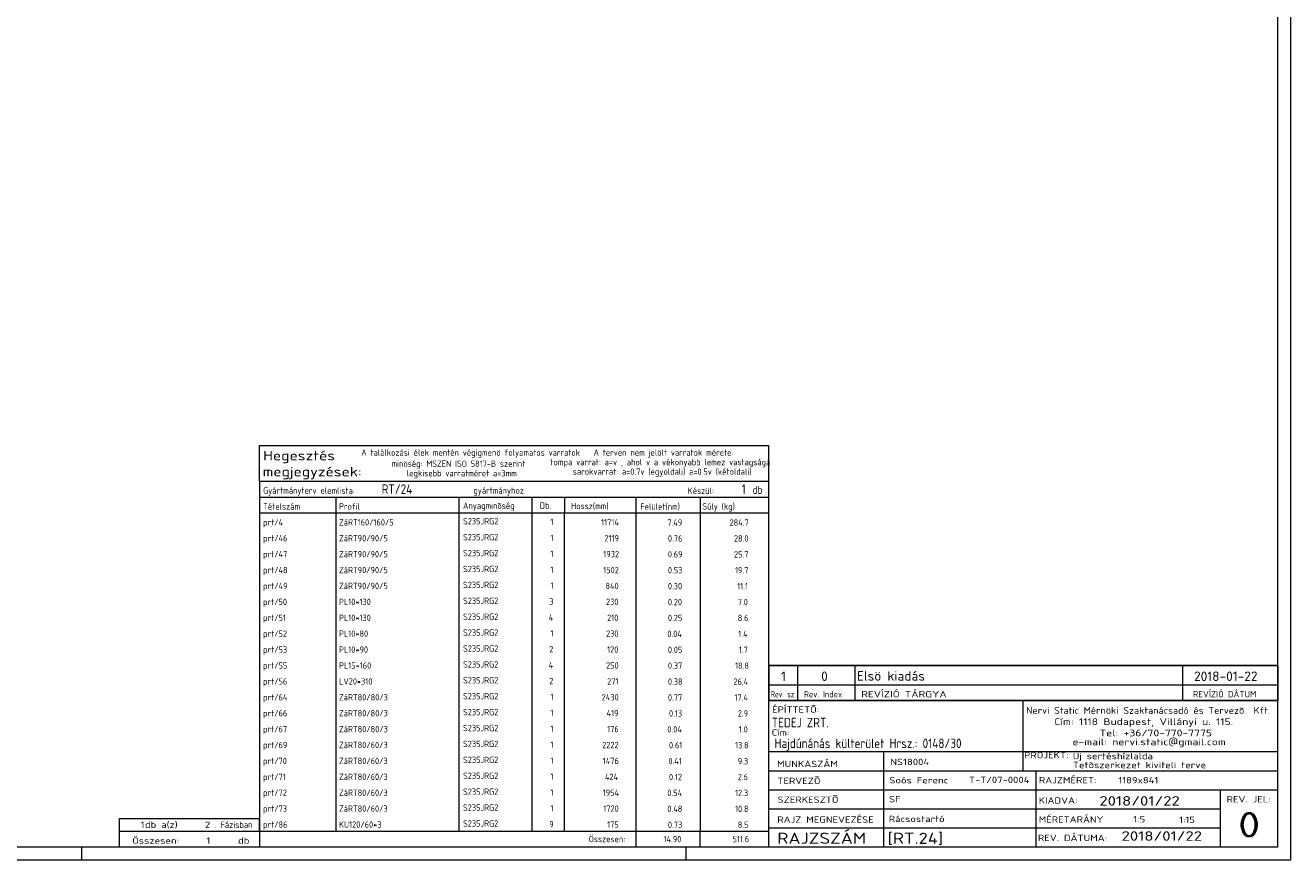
# Model space of a CAD drawing. Header units: millimetres. Extents: x 1 to 1188, y 1 to 840.
# Tile 5 of 7: x 790 to 1188, y 1 to 263. Entities that reach past the tile are written whole.
import ezdxf

# ---------------------------------------------------------------- set-up
doc = ezdxf.new("R2010")
doc.units = ezdxf.units.MM
doc.header["$LTSCALE"] = 0.6
doc.linetypes.add('XKITLINE00', pattern=[0])
doc.layers.add('DrawingSheet', color=5, linetype='Continuous', lineweight=0)
doc.layers.add('OtherObjectType', color=1, linetype='Continuous', lineweight=0)
doc.styles.add('ISOCPEUR', font='ISOCPEUR.TTF')

msp = doc.modelspace()

# ---------------------------------------------------------------- linework, layer by layer
at = {"layer": 'DrawingSheet', "color": 2, "linetype": 'XKITLINE00', "lineweight": 0}
for p, q in [((1188, 1), (1188, 840)), ((808, 1), (808, 5)), ((998, 1), (998, 5)), ((1, 1), (1188, 1))]:
    msp.add_line(p, q, dxfattribs=at)
at = {"layer": 'DrawingSheet', "color": 3, "linetype": 'XKITLINE00', "lineweight": 0}
for p, q in [((1184, 5), (1184, 836)), ((5, 5), (1184, 5))]:
    msp.add_line(p, q, dxfattribs=at)
at = {"layer": 'OtherObjectType', "color": 7, "linetype": 'XKITLINE00', "lineweight": 0}
for p, q in [((863.84, 120.06), (863.84, 131.31)), ((863.84, 131.31), (1023.84, 131.31)), ((1023.84, 131.31), (1023.84, 120.06)), ((863.84, 120.06), (1023.84, 120.06)), ((863.84, 120.06), (1023.84, 120.06)), ((863.84, 120.06), (863.84, 115.06)), ((1023.84, 120.06), (1023.84, 115.06)), ((863.84, 115.06), (1023.84, 115.06)), ((863.84, 115.06), (863.84, 110.06)), ((887.84, 115.06), (887.84, 110.06)), ((926.61, 110.06), (926.61, 115.06)), ((949.5, 115.06), (949.5, 110.06)), ((959.7, 115.06), (959.7, 110.18)), ((982.15, 115.06), (982.15, 110.06)), ((1002.33, 115.06), (1002.33, 110.06)), ((1023.84, 115.06), (1023.84, 110.06)), ((863.84, 110.06), (1023.84, 110.06)), ((863.84, 110.06), (863.84, 105.06)), ((887.84, 110.06), (887.84, 105.06)), ((926.61, 105.06), (926.61, 110.06)), ((949.5, 110.06), (949.5, 105.06)), ((959.67, 110.05), (959.67, 105.05)), ((982.18, 110.06), (982.18, 105.06)), ((1002.33, 110.06), (1002.33, 105.06)), ((1023.84, 110.06), (1023.84, 105.06)), ((863.84, 105.05), (863.84, 100.05)), ((887.84, 105.05), (887.84, 100.05)), ((926.61, 100.05), (926.61, 105.05)), ((949.5, 105.05), (949.5, 100.05)), ((959.67, 105.05), (959.67, 100.05)), ((982.18, 105.05), (982.18, 100.05)), ((1002.33, 105.05), (1002.33, 100.05)), ((1023.84, 105.05), (1023.84, 100.05)), ((863.84, 100.05), (863.84, 95.05)), ((887.84, 100.05), (887.84, 95.05)), ((926.61, 95.05), (926.61, 100.05)), ((949.5, 100.05), (949.5, 95.05)), ((959.67, 100.05), (959.67, 95.05)), ((982.18, 100.05), (982.18, 95.05)), ((1002.33, 100.05), (1002.33, 95.05)), ((1023.84, 100.05), (1023.84, 95.05)), ((863.84, 95.05), (863.84, 90.05)), ((887.84, 95.05), (887.84, 90.05)), ((926.61, 90.05), (926.61, 95.05)), ((949.5, 95.05), (949.5, 90.05)), ((959.67, 95.05), (959.67, 90.05)), ((982.18, 95.05), (982.18, 90.05)), ((1002.33, 95.05), (1002.33, 90.05)), ((1023.84, 95.05), (1023.84, 90.05)), ((863.84, 90.05), (863.84, 85.05)), ((887.84, 90.05), (887.84, 85.05)), ((926.61, 85.05), (926.61, 90.05)), ((949.5, 90.05), (949.5, 85.05)), ((959.67, 90.04), (959.67, 85.04)), ((982.18, 90.05), (982.18, 85.05)), ((1002.33, 90.05), (1002.33, 85.05)), ((1023.84, 90.05), (1023.84, 85.05)), ((863.84, 85.04), (863.84, 80.04)), ((887.84, 85.04), (887.84, 80.04)), ((926.61, 80.04), (926.61, 85.04)), ((949.5, 85.04), (949.5, 80.04)), ((959.67, 85.04), (959.67, 80.04)), ((982.18, 85.04), (982.18, 80.04)), ((1002.33, 85.04), (1002.33, 80.04)), ((1023.84, 85.04), (1023.84, 80.04)), ((863.84, 80.04), (863.84, 75.04)), ((887.84, 80.04), (887.84, 75.04)), ((926.61, 75.04), (926.61, 80.04)), ((949.5, 80.04), (949.5, 75.04)), ((959.67, 80.04), (959.67, 75.04)), ((982.18, 80.04), (982.18, 75.04)), ((1002.33, 80.04), (1002.33, 75.04)), ((1023.84, 80.04), (1023.84, 75.04)), ((863.84, 75.04), (863.84, 70.04)), ((887.84, 75.04), (887.84, 70.04)), ((926.61, 70.04), (926.61, 75.04)), ((949.5, 75.04), (949.5, 70.04)), ((959.67, 75.03), (959.67, 70.03)), ((982.18, 75.04), (982.18, 70.04)), ((1002.33, 75.04), (1002.33, 70.04)), ((1023.84, 75.04), (1023.84, 70.04)), ((863.84, 70.03), (863.84, 65.03)), ((887.84, 70.03), (887.84, 65.03)), ((926.61, 65.03), (926.61, 70.03)), ((949.5, 70.03), (949.5, 65.03)), ((959.67, 70.03), (959.67, 65.03)), ((982.18, 70.03), (982.18, 65.03)), ((1002.33, 70.03), (1002.33, 65.03)), ((1023.84, 70.03), (1023.84, 65.03)), ((863.84, 65.03), (863.84, 60.03)), ((887.84, 65.03), (887.84, 60.03)), ((926.61, 60.03), (926.61, 65.03)), ((949.5, 65.03), (949.5, 60.03)), ((959.67, 65.03), (959.67, 60.03)), ((982.18, 65.03), (982.18, 60.03)), ((1002.33, 65.03), (1002.33, 60.03)), ((1023.84, 65.03), (1023.84, 60.03)), ((863.84, 60.03), (863.84, 55.03)), ((887.84, 60.03), (887.84, 55.03)), ((926.61, 55.03), (926.61, 60.03)), ((949.5, 60.03), (949.5, 55.03)), ((959.67, 60.03), (959.67, 55.03)), ((982.18, 60.03), (982.18, 55.03)), ((1002.33, 60.03), (1002.33, 55.03)), ((1023.84, 60.03), (1023.84, 55.03)), ((1024, 62.05), (1184, 62.05)), ((1024, 62.05), (1024, 56.05)), ((1033, 62.05), (1033, 56.05)), ((1051, 62.05), (1051, 56.05)), ((1154, 62.05), (1154, 56.05)), ((1184, 62.05), (1184, 56.05)), ((1024, 56.05), (1024, 51.05)), ((1024, 56.05), (1184, 56.05)), ((1033, 56.05), (1033, 51.05)), ((1051, 56.05), (1051, 51.05)), ((1154, 56.05), (1154, 51.05)), ((1184, 56.05), (1184, 51.05)), ((863.84, 55.03), (863.84, 50.03)), ((887.84, 55.03), (887.84, 50.03)), ((926.61, 50.03), (926.61, 55.03)), ((949.5, 55.03), (949.5, 50.03)), ((959.67, 55.02), (959.67, 50.02)), ((982.18, 55.03), (982.18, 50.03)), ((1002.33, 55.03), (1002.33, 50.03)), ((1023.84, 55.03), (1023.84, 50.03)), ((863.84, 50.02), (863.84, 45.02)), ((887.84, 50.02), (887.84, 45.02)), ((926.61, 45.02), (926.61, 50.02)), ((949.5, 50.02), (949.5, 45.02)), ((959.67, 50.02), (959.67, 45.02)), ((982.18, 50.02), (982.18, 45.02)), ((1002.33, 50.02), (1002.33, 45.02)), ((1023.84, 51.05), (1023.84, 6.75)), ((1023.84, 51.05), (1184, 51.05)), ((1023.84, 50.02), (1023.84, 45.02)), ((1184, 51.05), (1024, 51.05)), ((1103.84, 51), (1103.84, 35)), ((1183.98, 5), (1184, 51.05)), ((863.84, 45.02), (863.84, 40.02)), ((887.84, 45.02), (887.84, 40.02)), ((926.61, 40.02), (926.61, 45.02)), ((949.5, 45.02), (949.5, 40.02)), ((959.67, 45.02), (959.67, 40.02)), ((982.18, 45.02), (982.18, 40.02)), ((1002.33, 45.02), (1002.33, 40.02)), ((1023.84, 45.02), (1023.84, 40.02)), ((863.84, 40.02), (863.84, 35.02)), ((887.84, 40.02), (887.84, 35.02)), ((926.61, 35.02), (926.61, 40.02)), ((949.5, 40.02), (949.5, 35.02)), ((959.67, 40.01), (959.67, 35.01)), ((982.18, 40.02), (982.18, 35.02)), ((1002.33, 40.02), (1002.33, 35.02)), ((1023.84, 40.02), (1023.84, 35.02)), ((863.84, 35.01), (863.84, 30.01)), ((887.84, 35.01), (887.84, 30.01)), ((926.61, 30.01), (926.61, 35.01)), ((949.5, 35.01), (949.5, 30.01)), ((959.67, 35.01), (959.67, 30.01)), ((982.18, 35.01), (982.18, 30.01)), ((1002.33, 35.01), (1002.33, 30.01)), ((1023.84, 35.01), (1023.84, 30.01)), ((1023.98, 35), (1183.98, 35)), ((1059.98, 35), (1059.98, 5)), ((1103.84, 35), (1103.84, 29)), ((863.84, 30.01), (863.84, 25.01)), ((887.84, 30.01), (887.84, 25.01)), ((926.61, 25.01), (926.61, 30.01)), ((949.5, 30.01), (949.5, 25.01)), ((959.67, 30.01), (959.67, 25.01)), ((982.18, 30.01), (982.18, 25.01)), ((1002.33, 30.01), (1002.33, 25.01)), ((1023.84, 30.01), (1023.84, 25.01)), ((1023.98, 29), (1107.84, 29)), ((1107.84, 29), (1107.84, 5)), ((1107.84, 29), (1183.84, 29)), ((863.84, 25.01), (863.84, 20.01)), ((887.84, 25.01), (887.84, 20.01)), ((926.61, 20.01), (926.61, 25.01)), ((949.5, 25.01), (949.5, 20.01)), ((959.67, 25.01), (959.67, 20.01)), ((982.18, 25.01), (982.18, 20.01)), ((1002.33, 25.01), (1002.33, 20.01)), ((1023.84, 25.01), (1023.84, 20.01)), ((863.84, 20.01), (863.84, 15.01)), ((887.84, 20.01), (887.84, 15.01)), ((926.61, 15.01), (926.61, 20.01)), ((949.5, 20.01), (949.5, 15.01)), ((959.67, 20), (959.67, 15)), ((982.18, 20.01), (982.18, 15.01)), ((1002.33, 20.01), (1002.33, 15.01)), ((1023.84, 20.01), (1023.84, 15.01)), ((1023.98, 23), (1183.98, 23)), ((1165.84, 23), (1165.84, 5)), ((1023.98, 17), (1165.84, 17)), ((819.84, 10), (819.84, 14)), ((819.84, 14), (863.84, 14)), ((863.84, 15), (863.84, 10)), ((863.84, 10), (863.84, 14)), ((887.84, 15), (887.84, 10)), ((926.61, 10), (926.61, 15)), ((949.5, 15), (949.5, 10)), ((959.67, 15), (959.67, 10)), ((982.18, 15), (982.18, 10)), ((1002.33, 15), (1002.33, 10)), ((1023.84, 15), (1023.84, 10)), ((819.84, 10), (863.84, 10)), ((819.85, 5.02), (819.84, 9.99)), ((819.84, 9.98), (863.74, 9.98)), ((863.84, 10), (1023.84, 10)), ((863.84, 10), (863.84, 5)), ((982.19, 10), (982.19, 5)), ((1002.31, 10), (1002.31, 5)), ((1023.84, 10), (1023.84, 5)), ((1023.98, 11), (1165.98, 11)), ((819.89, 5.03), (863.79, 5.03)), ((863.84, 5), (1023.84, 5)), ((1023.98, 5), (1183.98, 5))]:
    msp.add_line(p, q, dxfattribs=at)
at = {"layer": 'OtherObjectType', "color": 1, "linetype": 'XKITLINE00', "lineweight": 0}
for p, q in [((1184, 62.05), (1024, 62.05)), ((1024, 56.05), (1184, 56.05))]:
    msp.add_line(p, q, dxfattribs=at)

# ---------------------------------------------------------------- texts
at = {"layer": 'OtherObjectType', "color": 7, "style": 'ISOCPEUR'}
for s, height, width, p in [('Hegesztés', 3, 1.19, (864.99, 126.62)), ('A találkozási élek mentén végigmenö folyamatos varratok', 2, 0.85, (895.84, 128.06)), ('tompa varrat: a=v , ahol v a vékonyabb lemez vastagsága', 2, 0.85, (955.34, 125.06)), ('A terven nem jelölt varratok mérete:', 2, 0.85, (968.86, 128.06)), ('megjegyzések:', 3, 1.19, (864.84, 121.56)), ('minöség: MSZEN ISO 5817-B szerint', 2, 0.85, (905.34, 124.56)), ('legkisebb varratméret a=3mm', 2, 0.85, (910.16, 121.56)), ('sarokvarrat: a=0.7v (egyoldali) a=0.5v (kétoldali)', 2, 0.85, (962.34, 122.06)), ('Gyártmányterv elemlista:                               gyártmányhoz.', 2, 0.85, (864.99, 116.12)), ('Készül:', 2, 0.85, (998.47, 116.06)), ('db', 2.5, 0.85, (1018.84, 116.06)), ('Tételszám', 2, 0.85, (864.99, 111.12)), ('Profil', 2, 0.85, (888.84, 111.12)), ('Anyagminõség', 2, 0.85, (927.83, 111.34)), ('Db.', 2, 0.85, (951.96, 111.4)), ('Hossz(mm)', 2, 0.85, (961.78, 111.26)), ('Felület(nm)', 2, 0.85, (983.56, 111.06)), ('Súly (kg)', 2, 0.85, (1003.05, 111.12)), ('1', 3, 1.017001, (1027.82, 57.2)), ('0', 3, 1.017001, (1040.4, 57.2)), ('Elsö kiadás', 3, 1.017001, (1051.63, 57.31)), ('2018-01-22', 3, 1.017001, (1157.62, 57.2)), ('Rev. sz.', 2, 0.68, (1024.54, 52.05)), ('Rev. Index', 2, 0.85, (1035, 52.05)), ('REVÍZIÓ TÁRGYA', 2, 1.275, (1053, 52.05)), ('REVÍZIÓ DÁTUM', 2, 1.02, (1157.28, 52.05)), ('ÉPÍTTETÕ:', 2, 1.211571, (1024.96, 47.22)), ('Nervi Static Mérnöki\xa0Szaktanácsadó\xa0és\xa0Tervezõ  Kft.', 2.1176, 1.08375, (1104.84, 46.88)), ('TEDEJ ZRT.', 3, 0.85, (1024.87, 42.62)), ('Cím:\xa01118 Budapest, Villányi u. 115.', 2.1176, 1.250101, (1113.68, 43.35)), ('Cím:', 2, 1.211571, (1024.84, 40)), ('Tel:\xa0+36/70-770-7775', 2.1176, 1.250101, (1127.91, 39.82)), ('Hajdúnánás külterület Hrsz.: 0148/30', 3, 0.85, (1025.73, 36.1)), ('e-mail:\xa0nervi.static@gmail.com', 2.1176, 1.250101, (1119.38, 37)), ('MUNKASZÁM', 2, 1.211571, (1026.55, 30.12)), ('NS18004', 2, 1.211571, (1062.17, 30.76)), ('PROJEKT:', 2, 1.211571, (1104.18, 32.9)), ('Tetõszerkezet kiviteli terve', 2, 1.211571, (1119.54, 29.78)), ('Új sertéshízlalda', 2, 1.211571, (1119.47, 32.6)), ('TERVEZÕ', 2, 1.211571, (1026.63, 24.79)), ('Soós Ferenc', 2, 1.211571, (1061.84, 25)), ('T-T/07-0004', 2, 1.211571, (1086.86, 25.11)), ('RAJZMÉRET:', 2, 1.211571, (1108.84, 25)), ('1189x841', 2, 1.211571, (1133.84, 25)), ('SZERKESZTÕ', 2, 1.211571, (1026.72, 18.87)), ('SF', 2, 1.211571, (1061.72, 19.04)), ('KIADVA:', 2, 1.211571, (1108.78, 18.64)), ('2018/01/22', 3, 1.275, (1127.84, 18)), ('REV. JEL:', 2, 1.211571, (1167.84, 19)), ('0', 8, 1.275, (1171.45, 8)), ('1', 2, 1.211571, (826.48, 11)), ('db a(z)', 2, 1.211571, (827.84, 11)), ('2', 2, 1.211571, (846.7, 11)), ('. Fázisban', 2, 0.935, (849.84, 11)), ('RAJZ MEGNEVEZÉSE', 2, 1.211571, (1026.62, 12.62)), ('Rácsostartó', 2, 1.211571, (1061.65, 12.82)), ('MÉRETARÁNY', 2, 1.211571, (1108.78, 12.65)), ('1:5', 2, 1.211571, (1138.51, 12.72)), ('1:15', 2, 1.211571, (1152.92, 12.55)), ('Összesen:            db', 2, 1.211571, (823.84, 6)), ('1', 2, 1.211571, (847.19, 6)), ('Összesen:', 2, 0.85, (967.33, 6.5)), ('RAJZSZÁM', 3.5, 1.211571, (1026.62, 6)), ('[RT.24]', 3.5, 1.211571, (1061.3, 5.99)), ('REV. DÁTUMA:', 2, 1.211571, (1108.53, 6.85)), ('2018/01/22', 3, 1.275, (1134.83, 6.95))]:
    msp.add_text(s, height=height, dxfattribs=dict(at, width=width)).set_placement(p)
at = {"layer": 'OtherObjectType', "color": 5, "style": 'ISOCPEUR', "width": 0.85}
for s, height, p in [('RT/24', 3, (902.26, 116.06)), ('1', 3, (1015.41, 116.06)), ('prt/4', 2, (864.99, 106.12)), ('ZáRT160/160/5', 2, (888.84, 106.12)), ('S235JRG2', 2, (927.83, 106.46)), ('1', 2, (955.28, 106.22)), ('11714', 2, (971.23, 106.12)), ('7.49', 2, (992.06, 106.05)), ('284.7', 2, (1011.61, 106.05)), ('ZáRT90/90/5', 2, (888.84, 101.11)), ('S235JRG2', 2, (927.83, 101.45)), ('prt/46', 2, (864.99, 101.11)), ('1', 2, (955.28, 101.22)), ('2119', 2, (972.27, 101.11)), ('0.76', 2, (992.23, 101.05)), ('28.0', 2, (1012.99, 101.05)), ('prt/47', 2, (864.99, 96.11)), ('ZáRT90/90/5', 2, (888.84, 96.11)), ('S235JRG2', 2, (927.83, 96.45)), ('1', 2, (955.28, 96.22)), ('1932', 2, (971.92, 96.11)), ('0.69', 2, (992.23, 96.05)), ('25.7', 2, (1012.99, 96.05)), ('prt/48', 2, (864.99, 91.11)), ('ZáRT90/90/5', 2, (888.84, 91.11)), ('S235JRG2', 2, (927.83, 91.45)), ('1', 2, (955.28, 91.22)), ('1502', 2, (971.92, 91.11)), ('0.53', 2, (992.23, 91.05)), ('19.7', 2, (1013.33, 91.05)), ('prt/49', 2, (864.99, 86.11)), ('ZáRT90/90/5', 2, (888.84, 86.11)), ('S235JRG2', 2, (927.83, 86.44)), ('1', 2, (955.28, 86.21)), ('840', 2, (972.61, 86.11)), ('0.30', 2, (992.23, 86.04)), ('11.1', 2, (1014.02, 86.04)), ('prt/50', 2, (864.99, 81.1)), ('PL10*130', 2, (888.84, 81.1)), ('S235JRG2', 2, (927.83, 81.44)), ('3', 2, (954.94, 81.21)), ('230', 2, (972.78, 81.1)), ('0.20', 2, (992.23, 81.04)), ('7.0', 2, (1014.19, 81.04)), ('prt/51', 2, (864.99, 76.1)), ('PL10*130', 2, (888.84, 76.1)), ('S235JRG2', 2, (927.83, 76.44)), ('4', 2, (954.76, 76.21)), ('210', 2, (973.13, 76.1)), ('0.25', 2, (992.23, 76.04)), ('8.6', 2, (1014.19, 76.04)), ('prt/52', 2, (864.99, 71.1)), ('PL10*80', 2, (888.84, 71.1)), ('S235JRG2', 2, (927.83, 71.44)), ('1', 2, (955.28, 71.2)), ('230', 2, (972.78, 71.1)), ('0.04', 2, (992.06, 71.03)), ('1.4', 2, (1014.36, 71.03)), ('prt/53', 2, (864.99, 66.09)), ('PL10*90', 2, (888.84, 66.09)), ('S235JRG2', 2, (927.83, 66.43)), ('2', 2, (954.94, 66.2)), ('120', 2, (973.13, 66.09)), ('0.05', 2, (992.23, 66.03)), ('1.7', 2, (1014.54, 66.03)), ('prt/55', 2, (864.99, 61.09)), ('PL15*160', 2, (888.84, 61.09)), ('S235JRG2', 2, (927.83, 61.43)), ('4', 2, (954.76, 61.2)), ('250', 2, (972.78, 61.09)), ('0.37', 2, (992.23, 61.03)), ('18.8', 2, (1013.33, 61.03)), ('prt/56', 2, (864.99, 56.09)), ('LV20*310', 2, (888.84, 56.09)), ('S235JRG2', 2, (927.83, 56.43)), ('2', 2, (954.94, 56.2)), ('271', 2, (973.13, 56.09)), ('0.38', 2, (992.23, 56.03)), ('26.4', 2, (1012.82, 56.03)), ('prt/64', 2, (864.99, 51.09)), ('ZáRT80/80/3', 2, (888.84, 51.09)), ('S235JRG2', 2, (927.83, 51.42)), ('1', 2, (955.28, 51.19)), ('2430', 2, (971.41, 51.09)), ('0.77', 2, (992.23, 51.02)), ('17.4', 2, (1013.16, 51.02)), ('prt/66', 2, (864.99, 46.08)), ('ZáRT80/80/3', 2, (888.84, 46.08)), ('S235JRG2', 2, (927.83, 46.42)), ('1', 2, (955.28, 46.19)), ('419', 2, (972.95, 46.08)), ('0.13', 2, (992.58, 46.02)), ('2.9', 2, (1014.19, 46.02)), ('prt/67', 2, (864.99, 41.08)), ('ZáRT80/80/3', 2, (888.84, 41.08)), ('S235JRG2', 2, (927.83, 41.42)), ('1', 2, (955.28, 41.19)), ('176', 2, (973.13, 41.08)), ('0.04', 2, (992.06, 41.02)), ('1.0', 2, (1014.54, 41.02)), ('prt/69', 2, (864.99, 36.08)), ('ZáRT80/60/3', 2, (888.84, 36.08)), ('S235JRG2', 2, (927.83, 36.42)), ('1', 2, (955.28, 36.18)), ('2222', 2, (971.58, 36.08)), ('0.61', 2, (992.58, 36.01)), ('13.8', 2, (1013.33, 36.01)), ('prt/70', 2, (864.99, 31.07)), ('ZáRT80/60/3', 2, (888.84, 31.07)), ('S235JRG2', 2, (927.83, 31.41)), ('1', 2, (955.28, 31.18)), ('1476', 2, (971.75, 31.07)), ('0.41', 2, (992.4, 31.01)), ('9.3', 2, (1014.19, 31.01)), ('prt/71', 2, (864.99, 26.07)), ('ZáRT80/60/3', 2, (888.84, 26.07)), ('S235JRG2', 2, (927.83, 26.41)), ('1', 2, (955.28, 26.18)), ('424', 2, (972.44, 26.07)), ('0.12', 2, (992.58, 26.01)), ('2.6', 2, (1014.19, 26.01)), ('prt/72', 2, (864.99, 21.07)), ('ZáRT80/60/3', 2, (888.84, 21.07)), ('S235JRG2', 2, (927.83, 21.41)), ('1', 2, (955.28, 21.18)), ('1954', 2, (971.75, 21.07)), ('0.54', 2, (992.06, 21.01)), ('12.3', 2, (1013.33, 21.01)), ('prt/73', 2, (864.99, 16.07)), ('ZáRT80/60/3', 2, (888.84, 16.07)), ('S235JRG2', 2, (927.83, 16.4)), ('1', 2, (955.28, 16.17)), ('1720', 2, (971.92, 16.07)), ('0.48', 2, (992.06, 16)), ('10.8', 2, (1013.33, 16)), ('prt/86', 2, (864.99, 11.06)), ('KU120/60*3', 2, (888.84, 11.06)), ('S235JRG2', 2, (927.83, 11.4)), ('9', 2, (954.94, 11.17)), ('175', 2, (973.13, 11.06)), ('0.73', 2, (992.23, 11)), ('8.5', 2, (1014.19, 11)), ('14.90', 2, (990.86, 6.5)), ('511.6', 2, (1012.55, 6.5))]:
    msp.add_text(s, height=height, dxfattribs=at).set_placement(p)

doc.saveas('drawing.dxf')
